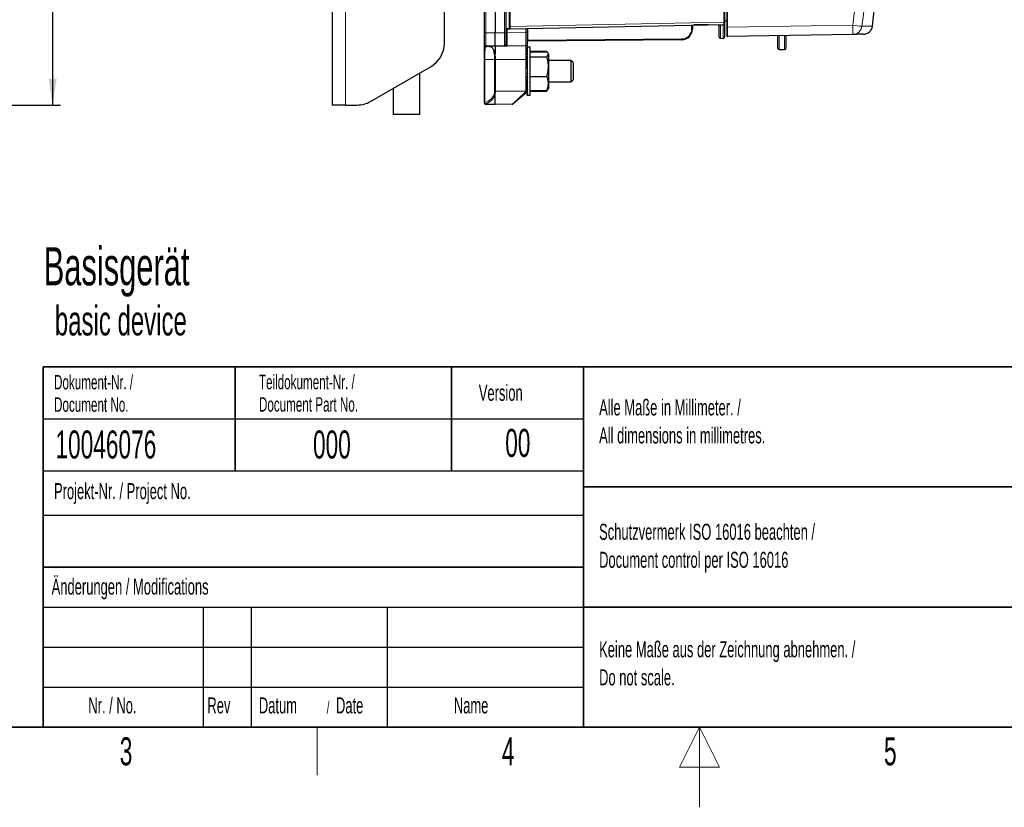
# Model space of a CAD drawing. Header units: millimetres. Extents: x 5 to 418, y 2 to 292.
# Tile 8 of 56: x 132 to 255, y 2 to 100. Entities that reach past the tile are written whole.
import ezdxf

# ---------------------------------------------------------------- set-up
doc = ezdxf.new("R2010")
doc.units = ezdxf.units.MM
doc.layers.add('SLD-0', color=7, linetype='Continuous')
doc.styles.add('SLDTEXTSTYLE0', font='TXT', dxfattribs={"width": 0.605})
doc.dimstyles.new('SLDDIMSTYLE0', dxfattribs={"dimtxt": 3.5, "dimasz": 3.302, "dimexe": 0, "dimexo": 0.0625, "dimgap": 0.875, "dimtad": 1, "dimlfac": 3, "dimrnd": 1e-09, "dimzin": 12, "dimdsep": 46, "dimtxsty": 'SLDTEXTSTYLE0', "dimsah": 1, "dimcen": 0.09, "dimadec": 0, "dimazin": 3, "dimtfac": 1, "dimtofl": 0, "dimtmove": 0, "dimatfit": 3, "dimfxl": 1, "dimfrac": 2, "dimtolj": 1, "dimtzin": 12, "dimarcsym": 0})

# ---------------------------------------------------------------- blocks, each defined once
blk = doc.blocks.new('_D_2')
at = {"layer": 'SLD-0', "color": 7}
for p, q in [((118.61, 264.7), (137.18, 264.7)), ((136.18, 264.7), (136.18, 89.7)), ((118.61, 89.7), (137.18, 89.7))]:
    blk.add_line(p, q, dxfattribs=at)
for centre, start, end in [((133.49, 175.84), 63.4349, 116.5651), ((133.49, 178.56), 243.4349, 296.5651)]:
    blk.add_arc(centre, 6.01, start, end, dxfattribs=at)
for points in [[(136.18, 264.7), (135.67, 261.39), (136.68, 261.39)], [(136.18, 89.7), (136.68, 93), (135.67, 93)]]:
    blk.add_solid(points, dxfattribs=at)
at = {"layer": 'SLD-0', "color": 7, "insert": (131.66, 173.19), "char_height": 3.5, "attachment_point": 1, "rotation": 90, "style": 'SLDTEXTSTYLE0'}
blk.add_mtext('525', dxfattribs=at)

msp = doc.modelspace()

# ---------------------------------------------------------------- linework, layer by layer
at = {"color": 7, "linetype": 'Continuous', "lineweight": 25}
for p, q in [((171.1264, 264.6963), (171.1264, 89.6963)), ((190.1264, 98.7165), (190.1264, 255.363)), ((191.4597, 255.363), (191.4597, 98.6961)), ((192.7931, 255.363), (192.7931, 98.7165)), ((193.2931, 99.5157), (193.2931, 255.0288)), ((185.1264, 97.3943), (185.1264, 118.6463)), ((220.1264, 112.2718), (220.1264, 100.0284)), ((220.4597, 99.4022), (220.4597, 111.9798)), ((220.061, 99.6951), (193.361, 99.1824)), ((219.9568, 99.6877), (216.2902, 99.7517)), ((220.3942, 100.1856), (220.1264, 100.1903)), ((220.1264, 100.0284), (220.1264, 99.7617)), ((220.1264, 99.7617), (220.1264, 98.19)), ((190.1264, 97.2167), (190.1264, 98.7165)), ((191.4597, 97.0297), (191.4597, 98.6961)), ((192.7931, 98.7165), (192.7931, 97.2167)), ((193.361, 99.1824), (192.861, 99.1728)), ((193.2931, 99.2604), (193.2931, 99.5157)), ((193.2931, 99.2604), (193.2934, 99.2529)), ((193.3604, 99.1824), (193.361, 99.1824)), ((195.4597, 99.2227), (195.4597, 98.763)), ((195.4597, 98.763), (195.4597, 97.2633)), ((216.1264, 99.6195), (216.1264, 99.1848)), ((219.4597, 98.1958), (219.4597, 99.5326)), ((220.4597, 98.3023), (220.4597, 99.4022)), ((236.1659, 98.5141), (220.5276, 98.2357)), ((238.5966, 99.5495), (238.5977, 99.5495)), ((190.1264, 97.1919), (190.1264, 97.2167)), ((195.4597, 97.2633), (195.4597, 95.363)), ((214.8047, 97.8515), (195.5606, 97.6835)), ((219.6235, 98.0291), (219.9568, 98.0233)), ((226.7931, 96.7937), (226.7931, 98.3472)), ((227.7931, 98.365), (227.7931, 96.7937)), ((190.1264, 95.363), (190.1264, 97.1919)), ((191.4597, 97.0297), (190.2902, 97.0501)), ((190.2902, 97.0244), (190.3015, 97.0245)), ((192.6293, 97.0501), (191.4597, 97.0297)), ((191.4597, 97.0297), (191.4597, 96.0732)), ((195.296, 97.0966), (192.9568, 97.0558)), ((195.4597, 96.9114), (195.4612, 96.9114)), ((195.4597, 96.9114), (195.4597, 96.9107)), ((195.4597, 96.9107), (195.4598, 96.8991)), ((195.4597, 96.899), (195.4597, 96.8983)), ((195.4597, 96.8983), (195.4997, 96.8983)), ((195.4597, 96.8983), (195.4605, 96.7836)), ((195.4597, 96.8765), (195.4599, 96.8765)), ((195.4597, 96.8765), (195.4603, 96.788)), ((195.4597, 96.8732), (195.46, 96.8351)), ((195.4597, 96.8351), (195.46, 96.8351)), ((195.4597, 96.8351), (195.4598, 96.8304)), ((195.4597, 96.8303), (195.46, 96.7868)), ((195.4597, 96.7855), (195.4598, 96.7836)), ((195.4597, 96.7836), (195.4997, 96.7836)), ((195.4597, 96.7836), (195.4613, 96.5592)), ((195.4597, 96.729), (195.4601, 96.729)), ((195.4597, 96.729), (195.4609, 96.5701)), ((195.4597, 96.7218), (195.4603, 96.6471)), ((195.4597, 96.6471), (195.4603, 96.6471)), ((195.4597, 96.6471), (195.4598, 96.6388)), ((195.4597, 96.6384), (195.4603, 96.566)), ((195.4597, 96.5623), (195.4598, 96.5592)), ((195.4597, 96.5592), (195.4997, 96.5592)), ((195.4597, 96.5592), (195.4622, 96.2337)), ((195.4597, 96.474), (195.4604, 96.474)), ((195.4597, 96.474), (195.4615, 96.2539)), ((195.4597, 96.4631), (195.4606, 96.3547)), ((195.4597, 96.3547), (195.4607, 96.3547)), ((195.4597, 96.3547), (195.4598, 96.3433)), ((195.4597, 96.3425), (195.4606, 96.2454)), ((195.4597, 96.2379), (195.4598, 96.2337)), ((195.4597, 96.2337), (195.4997, 96.2337)), ((195.4597, 96.2337), (195.4633, 95.8197)), ((195.4597, 96.1212), (195.4607, 96.1212)), ((195.4597, 96.1212), (195.4606, 96.025)), ((195.4597, 96.1071), (195.4605, 96.025)), ((195.4616, 96.025), (195.4597, 96.025)), ((195.4795, 96.913), (195.4678, 96.913)), ((195.8597, 96.913), (195.4795, 96.913)), ((195.8597, 91.8178), (195.8597, 96.913)), ((195.8597, 96.4315), (197.9329, 96.4315)), ((195.8597, 96.4078), (197.9329, 96.4078)), ((195.8597, 96.347), (197.9329, 96.347)), ((197.9329, 95.6968), (198.1264, 96.0219)), ((198.1264, 96.0963), (198.0817, 96.1737)), ((198.1264, 96.0963), (198.1264, 96.0219)), ((198.1264, 96.0219), (198.1264, 94.4881)), ((226.9597, 96.627), (227.6264, 96.627)), ((190.1264, 90.0267), (190.1264, 95.363)), ((195.4597, 95.8197), (195.4997, 95.8197)), ((195.4597, 95.8197), (195.4649, 95.3331)), ((195.4597, 95.363), (195.4597, 91.4297)), ((195.4597, 95.3331), (195.4997, 95.3331)), ((195.4597, 95.3331), (195.4657, 94.9154)), ((195.4597, 94.7925), (195.4997, 94.7925)), ((195.4597, 94.7925), (195.4657, 94.5357)), ((195.8597, 95.6968), (197.9329, 95.6968)), ((200.9431, 95.263), (198.1264, 95.263)), ((201.2097, 94.9963), (200.9431, 95.263)), ((200.9431, 95.263), (200.9431, 94.1439)), ((201.2097, 94.9963), (201.2097, 94.1011)), ((175.8999, 90.1429), (183.4597, 94.5076)), ((182.0597, 88.5297), (182.0597, 93.6993)), ((195.4597, 94.2188), (195.4997, 94.2188)), ((195.4597, 93.634), (195.4657, 93.722)), ((195.4597, 93.634), (195.4997, 93.634)), ((195.4657, 93.722), (195.4937, 93.722)), ((198.1264, 94.4881), (198.1264, 92.3959)), ((200.9431, 94.1439), (200.9431, 92.5963)), ((201.2097, 94.1011), (201.2097, 92.863)), ((195.4597, 93.0605), (195.4657, 93.3192)), ((195.4597, 93.0605), (195.4997, 93.0605)), ((195.4597, 92.5204), (195.4657, 92.9399)), ((195.4597, 92.5204), (195.4997, 92.5204)), ((195.4597, 92.0345), (195.4643, 92.4624)), ((195.4657, 93.3192), (195.4815, 93.3192)), ((195.4657, 92.9399), (195.4684, 92.9399)), ((195.8597, 93.2795), (197.9329, 93.2795)), ((198.1264, 92.5963), (200.9431, 92.5963)), ((198.1264, 92.3959), (198.1264, 91.763)), ((200.9431, 92.5963), (201.2097, 92.863)), ((178.7264, 91.7748), (178.7264, 88.5297)), ((195.4002, 91.2514), (193.7177, 89.8396)), ((195.4597, 92.0345), (195.4997, 92.0345)), ((195.4597, 91.6214), (195.463, 91.9978)), ((195.4597, 91.8343), (195.4616, 91.8343)), ((195.4597, 91.6256), (195.4616, 91.8343)), ((195.4597, 91.7381), (195.4606, 91.8343)), ((195.4597, 91.7522), (195.4605, 91.8343)), ((195.4597, 91.7522), (195.4599, 91.7522)), ((195.4597, 91.7381), (195.4607, 91.7381)), ((195.4597, 91.6256), (195.4598, 91.6256)), ((195.4597, 91.6214), (195.4997, 91.6214)), ((195.4597, 91.5168), (195.4606, 91.614)), ((195.4597, 91.3002), (195.462, 91.6003)), ((195.4597, 91.2971), (195.462, 91.6002)), ((195.4597, 91.5168), (195.4614, 91.5168)), ((195.4597, 91.5047), (195.4598, 91.516)), ((195.4597, 91.3962), (195.4606, 91.5092)), ((195.4597, 91.3853), (195.4607, 91.5085)), ((195.4597, 91.5047), (195.4606, 91.5047)), ((195.4597, 91.4297), (195.4597, 91.3791)), ((195.4597, 91.3962), (195.4598, 91.3962)), ((195.4597, 91.3853), (195.4604, 91.3853)), ((195.4597, 91.3002), (195.4598, 91.3002)), ((195.4597, 91.2971), (195.4997, 91.2971)), ((195.4597, 91.2209), (195.4603, 91.2934)), ((195.4597, 91.0758), (195.4612, 91.2869)), ((195.4597, 91.0738), (195.4612, 91.2868)), ((195.4597, 91.2209), (195.4608, 91.2209)), ((195.4597, 91.2123), (195.4598, 91.2205)), ((195.4597, 91.1376), (195.4603, 91.2174)), ((195.4597, 91.1303), (195.4604, 91.2171)), ((195.4597, 91.2123), (195.4603, 91.2123)), ((195.4597, 91.1376), (195.4598, 91.1376)), ((195.4597, 91.1303), (195.4601, 91.1303)), ((195.4597, 91.0758), (195.4598, 91.0758)), ((195.4597, 91.0738), (195.4997, 91.0738)), ((195.4597, 91.0291), (195.46, 91.0726)), ((195.4597, 90.9604), (195.4605, 91.0707)), ((195.4597, 90.961), (195.4605, 91.0707)), ((195.8597, 90.9463), (195.8597, 91.8178)), ((195.8597, 91.5124), (197.9329, 91.5124)), ((195.8597, 91.4516), (197.9329, 91.4516)), ((195.8597, 91.4278), (197.9329, 91.4278)), ((197.9329, 91.4516), (197.953, 91.5313)), ((197.9579, 91.492), (197.9329, 91.4516)), ((198.0252, 91.5878), (198.0817, 91.6856)), ((198.0817, 91.6856), (198.1264, 91.763)), ((190.1264, 89.9501), (190.1264, 90.0267)), ((191.4597, 89.763), (191.4597, 90.9891)), ((195.4597, 91.0291), (195.4602, 91.0291)), ((195.4597, 91.0243), (195.4598, 91.0289)), ((195.4597, 90.9862), (195.46, 91.0281)), ((195.4597, 90.9829), (195.4601, 91.028)), ((195.4597, 91.0243), (195.46, 91.0243)), ((195.4597, 90.9862), (195.4598, 90.9862)), ((195.4597, 90.9829), (195.4599, 90.9829)), ((195.4597, 90.9604), (195.4997, 90.9604)), ((195.4597, 90.9487), (195.4598, 90.9603)), ((195.4597, 90.9487), (195.4714, 90.9487)), ((195.4597, 90.9479), (195.4597, 90.9487)), ((195.4597, 90.9479), (195.4612, 90.9479)), ((195.4678, 90.9463), (195.4795, 90.9463)), ((195.4795, 90.9463), (195.8597, 90.9463)), ((172.7931, 89.6963), (171.1264, 89.6963)), ((172.7931, 89.6963), (174.2332, 89.6963)), ((191.4597, 89.763), (190.2902, 89.7834)), ((193.6134, 89.8006), (191.4597, 89.763)), ((182.0597, 88.5297), (178.7264, 88.5297))]:
    msp.add_line(p, q, dxfattribs=at)
at = {"color": 7, "linetype": 'Continuous', "lineweight": 18}
for p, q in [((172.7931, 264.6963), (172.7931, 89.6963)), ((190.2902, 255.363), (190.2902, 98.7165)), ((192.6293, 98.7165), (192.6293, 255.363)), ((193.2264, 99.2604), (193.2264, 255.0297)), ((193.3609, 255.0288), (193.3609, 99.5157)), ((192.8597, 124.3906), (192.8597, 99.2395)), ((220.0609, 100.0284), (220.0609, 112.2718)), ((220.5276, 111.9798), (220.5276, 99.4022)), ((193.3609, 99.5157), (220.0609, 100.0284)), ((219.6235, 99.6926), (219.6235, 98.0291)), ((219.9568, 99.6867), (219.7837, 99.6898)), ((219.9568, 98.0233), (219.9568, 99.6867)), ((220.0609, 100.0284), (220.1264, 100.0284)), ((220.5276, 99.4022), (236.1659, 99.6806)), ((190.2902, 98.7165), (190.1264, 98.7165)), ((190.2902, 98.7165), (191.4597, 98.6961)), ((191.4597, 98.6961), (192.6293, 98.7165)), ((192.7931, 98.7165), (192.6293, 98.7165)), ((192.8597, 99.2395), (192.7931, 99.2395)), ((192.7931, 98.7222), (192.9568, 98.7222)), ((192.8597, 99.2395), (193.2271, 99.2465)), ((192.8597, 99.2395), (192.861, 99.1728)), ((192.9568, 99.1747), (192.9568, 98.7222)), ((192.9568, 98.7222), (195.296, 98.763)), ((193.2271, 99.2465), (193.2264, 99.2604)), ((193.2931, 99.2604), (193.2264, 99.2604)), ((193.2934, 99.2529), (193.2271, 99.2465)), ((193.2931, 99.5157), (193.3609, 99.5157)), ((193.3611, 99.1827), (193.3604, 99.1824)), ((195.296, 98.763), (195.296, 99.2196)), ((195.296, 98.763), (195.4597, 98.763)), ((195.5606, 99.2247), (195.5606, 97.7835)), ((216.0273, 99.1848), (216.0273, 99.6176)), ((216.1264, 99.1848), (216.0273, 99.1848)), ((220.4597, 99.4022), (220.5276, 99.4022)), ((195.4597, 97.7835), (195.5606, 97.7835)), ((195.5606, 97.7835), (214.8047, 97.9515)), ((226.9597, 98.3502), (226.9597, 96.627)), ((227.6264, 96.627), (227.6264, 98.3621)), ((190.2902, 97.0501), (190.2902, 97.0244)), ((195.296, 95.363), (195.296, 97.0966)), ((190.1859, 95.363), (190.1264, 95.363)), ((191.412, 95.363), (190.1859, 95.363)), ((190.1859, 95.363), (190.1859, 90.0267)), ((191.412, 95.363), (191.522, 95.363)), ((191.412, 91.4297), (191.412, 95.363)), ((195.296, 95.363), (191.522, 95.363)), ((191.522, 95.363), (191.522, 91.4297)), ((195.296, 95.363), (195.4597, 95.363)), ((195.296, 91.4297), (195.296, 95.363)), ((191.412, 91.4297), (191.522, 91.4297)), ((191.522, 91.4297), (195.296, 91.4297)), ((195.296, 91.3732), (195.296, 91.4297)), ((195.296, 91.4297), (195.4597, 91.4297)), ((190.1859, 90.0267), (190.1264, 90.0267)), ((190.2902, 89.8687), (190.2902, 89.7834))]:
    msp.add_line(p, q, dxfattribs=at)
at = {"color": 7, "linetype": 'Continuous', "lineweight": 18, "flags": 128}
for points in [[(220.0089, 99.6941), (219.9898, 99.6894), (219.9568, 99.6867)], [(219.9584, 99.6931), (219.958, 99.6908), (219.9568, 99.6877)]]:
    msp.add_lwpolyline(points, dxfattribs=at)
at = {"color": 7, "linetype": 'Continuous', "lineweight": 25, "flags": 128}
msp.add_lwpolyline([(220.0054, 99.694), (219.9898, 99.6904), (219.9568, 99.6877)], dxfattribs=at)
at = {"color": 7, "linetype": 'Continuous', "lineweight": 25}
for centre, radius, start, end in [((219.2931, 99.5326), 0.1667, 0, 63.540266), ((220.0597, 99.7617), 0.0667, 271.1, 0), ((220.3931, 100.119), 0.0667, 0, 89), ((192.8597, 99.2395), 0.0667, 180, 271.1), ((214.7931, 99.1848), 1.3333, 270.5, 0), ((237.4582, 99.704), 1.1667, 271.02, 352.238779), ((181.7931, 97.3943), 3.3333, 300, 0), ((190.2931, 97.2167), 0.1667, 180, 269), ((192.6264, 97.2167), 0.1667, 271, 0), ((195.2931, 97.2633), 0.1667, 271, 0), ((195.5597, 97.7835), 0.1, 180, 270.5), ((219.6264, 98.1958), 0.1667, 180, 269), ((219.9597, 98.19), 0.1667, 269, 360), ((220.5264, 98.3023), 0.0667, 180, 271.02), ((226.9597, 96.7937), 0.1667, 180, 270), ((227.6264, 96.7937), 0.1667, 270, 0), ((195.2931, 91.3791), 0.1667, 310, 0), ((174.2332, 93.0297), 3.3333, 270, 300), ((190.2931, 89.9501), 0.1667, 180, 269), ((193.6105, 89.9672), 0.1667, 271, 310)]:
    msp.add_arc(centre, radius, start, end, dxfattribs=at)
at = {"color": 7, "linetype": 'Continuous', "lineweight": 18}
for centre, radius, start, end in [((216.9088, -46.3604), 147.3052, 82.044243, 82.488293), ((219.7205, 99.0963), 16.4557, 357.972406, 2.034732), ((193.3087, 99.1564), 0.0395, 64.707303, 117.804197), ((193.3597, 99.2493), 0.0667, 239.163538, 271.13854), ((214.794, 99.1848), 1.2333, 270.5, 0), ((236.1434, 99.6774), 1.1635, 271.111584, 352.570875), ((192.6956, 97.7335), 2.8654, 359.000202, 0.999798), ((211.9397, 97.9015), 2.8654, 359.000202, 0.999798), ((195.3364, 92.5301), 1.1576, 267.999162, 276.11637), ((198.5678, 94.0676), 4.2385, 219.471893, 221.638927), ((190.2887, 90.0311), 0.1623, 181.529429, 270.519217), ((190.3847, 90.0445), 0.1995, 185.092219, 241.726732)]:
    msp.add_arc(centre, radius, start, end, dxfattribs=at)
for centre, major_axis, ratio, start_param, end_param in [((220.0597, 100.0285), (-0.0013, 0.3334), 0.00358125, 3.14164767, 4.71210009), ((220.3931, 100.3523), (-0.0012, 0.1667), 0.00711523, 1.57031176, 3.14141876), ((190.2931, 98.717), (0.0029, 1.6669), 0.00174454, 1.57107351, 3.14156525), ((192.6264, 98.717), (-0.0029, 1.6669), 0.00174454, 3.14162006, 4.7121118), ((192.9597, 98.7228), (0.0029, 1.667), 0.00174433, 1.57113441, 3.14162615), ((193.3597, 99.2491), (0.1333, 0.0026), 0.5, 4.18878153, 4.71238898), ((193.3597, 99.5158), (-0.0013, 0.3334), 0.00358125, 3.1795805, 4.71210009), ((195.2931, 98.7635), (-0.0029, 1.6669), 0.00174454, 3.14162006, 4.7121118), ((220.5264, 99.4025), (-0.0012, 1.1668), 0.00101322, 3.14160966, 4.71209021), ((190.2931, 95.363), (0, 1.6667), 0.06427876, 0, 1.57079633), ((189.5877, 91.4297), (1.8243, 0), 0.83891806, 6.02730976, 6.28318531), ((189.6621, 91.4297), (1.7524, 0), 0.83891806, 5.01595575, 6.01656388)]:
    msp.add_ellipse(centre, major_axis=major_axis, ratio=ratio, start_param=start_param, end_param=end_param, dxfattribs=at)
at = {"color": 7, "linetype": 'Continuous', "lineweight": 25}
for major_axis, ratio, start_param, end_param in [((-0.0402, 2.9833), 0.06705416, 5.9866508, 6.18300035), ((-0.0786, 2.9833), 0.06311637, 5.78954199, 5.98589153), ((-0.1139, 2.9833), 0.05674406, 5.59268875, 5.78903829), ((0.1135, 2.9833), 0.05682856, 0.66829093, 0.68827977), ((-0.1448, 2.9833), 0.04819599, 5.39616703, 5.59251657), ((-0.0002, 2.9833), 0.06839525, 6.18389891, 6.28318011), ((-0.17, 2.9833), 0.0378128, 5.20000137, 5.39635091), ((-0.1887, 2.9833), 0.02599983, 5.00416209, 5.20051163), ((-0.2002, 2.9833), 0.01320955, 4.80857086, 5.0049204), ((-0.1326, 2.0953), 0.02599983, 5.13517183, 5.20051163), ((-0.204, 2.9833), 0.00007532, 1.47372283, 1.67007238), ((-0.2001, 2.9833), 0.01335738, 1.66918154, 1.86553108), ((-0.1406, 2.0953), 0.01320955, 4.84993309, 5.0049204), ((-0.1886, 2.9833), 0.0261393, 1.86477498, 2.06112452), ((-0.1698, 2.9833), 0.03793859, 2.06061758, 2.25696712), ((-0.1445, 2.9833), 0.04830326, 2.25678719, 2.45313673), ((-0.1135, 2.9833), 0.05682856, 2.45331288, 2.64966242), ((-0.0782, 2.9833), 0.06317471, 2.65016952, 2.84651906), ((-0.0398, 2.9833), 0.06708395, 2.84728061, 3.04363015), ((0.0002, 2.9833), 0.06839525, 3.04452951, 3.14159785), ((0.012, 2.9833), 0.06827724, 3.10218128, 3.14186691)]:
    msp.add_ellipse((195.4797, 93.9297), major_axis=major_axis, ratio=ratio, start_param=start_param, end_param=end_param, dxfattribs=at)
at = {"color": 7, "linetype": 'Continuous', "lineweight": 18}
for points, knots in [([(236.1659, 99.6806), (236.9339, 105.6823), (238.2805, 116.2059), (239.8705, 131.2921), (241.1199, 144.9111), (242.1657, 158.547), (243.0062, 172.1631), (243.6599, 185.7596), (243.9274, 194.8088), (244.0611, 199.334)], [0, 0, 0, 0, 0.18148944, 0.31823377, 0.45500765, 0.59171048, 0.72844284, 0.86420696, 1, 1, 1, 1]), ([(245.1996, 199.2061), (245.0658, 194.6923), (244.7982, 185.6646), (244.145, 172.0845), (243.3044, 158.4672), (242.2573, 144.8148), (241.0064, 131.1784), (239.4144, 116.0734), (238.0661, 105.5361), (237.2971, 99.527)], [0, 0, 0, 0, 0.13542014, 0.27084027, 0.40769242, 0.54454456, 0.68143826, 0.81833195, 1, 1, 1, 1]), ([(219.5739, 99.6857), (219.5669, 99.6833), (219.5441, 99.6756), (219.5164, 99.6565), (219.4786, 99.6179), (219.4623, 99.5745), (219.4604, 99.543), (219.4597, 99.5326)], [0, 0, 0, 0, 0.04664278, 0.15161212, 0.36309656, 0.78757662, 1, 1, 1, 1]), ([(193.2903, 99.1913), (193.2865, 99.1926), (193.2724, 99.1973), (193.2529, 99.2082), (193.2362, 99.2248), (193.2291, 99.2377), (193.2276, 99.2444), (193.2271, 99.2465)], [0, 0, 0, 0, 0.14405296, 0.53098615, 0.77907523, 0.93071992, 1, 1, 1, 1]), ([(193.2942, 99.1901), (193.294, 99.1901), (193.2927, 99.1905), (193.2914, 99.191), (193.2903, 99.1913)], [0, 0, 0, 0, 0.17009397, 1, 1, 1, 1]), ([(193.3256, 99.1921), (193.3259, 99.1918), (193.3263, 99.1915), (193.3267, 99.1911), (193.3268, 99.1911)], [0, 0, 0, 0, 0.80836348, 1, 1, 1, 1]), ([(237.2971, 99.527), (237.4621, 99.5298), (237.792, 99.5355), (238.175, 99.5422), (238.4538, 99.547), (238.6013, 99.5495), (238.5978, 99.5495), (238.5966, 99.5495)], [0, 0, 0, 0, 0.20296151, 0.40598744, 0.64170784, 0.87752819, 1, 1, 1, 1]), ([(192.7931, 97.2167), (192.803, 97.1809), (192.8226, 97.1103), (192.8946, 97.0641), (192.9384, 97.0558), (192.9549, 97.0558), (192.9565, 97.0558), (192.9568, 97.0558)], [0, 0, 0, 0, 0.39487708, 0.77773287, 0.97829235, 0.99559397, 1, 1, 1, 1]), ([(191.412, 95.363), (191.4065, 95.5416), (191.3954, 95.8992), (191.3102, 96.376), (191.2176, 96.6595), (191.1594, 96.7759), (191.1467, 96.8014)], [0, 0, 0, 0, 0.30090341, 0.60233255, 0.91294008, 1, 1, 1, 1]), ([(191.4597, 96.0732), (191.4702, 96.0121), (191.5081, 95.7896), (191.5162, 95.5424), (191.522, 95.363)], [0, 0, 0, 0, 0.27424407, 1, 1, 1, 1]), ([(191.522, 91.4297), (191.5158, 91.3167), (191.5075, 91.1657), (191.4693, 91.0246), (191.4597, 90.9891)], [0, 0, 0, 0, 0.748092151, 1, 1, 1, 1]), ([(193.6134, 89.8006), (193.6139, 89.801), (193.6153, 89.8024), (193.6286, 89.8148), (193.6525, 89.8371), (193.6881, 89.8702), (193.7375, 89.9163), (193.7935, 89.9686), (193.8554, 90.0263), (193.9524, 90.1169), (194.0914, 90.2466), (194.2504, 90.3952), (194.4309, 90.5638), (194.5877, 90.7104), (194.741, 90.8538), (194.8768, 90.9808), (195.0428, 91.1361), (195.1831, 91.2674), (195.2677, 91.3467), (195.296, 91.3732)], [0, 0, 0, 0, 0.02719705, 0.08207389, 0.10978885, 0.14850761, 0.21825287, 0.24910937, 0.28071027, 0.3516717, 0.43522422, 0.51724425, 0.60041864, 0.70189867, 0.73869337, 0.81258602, 0.88711518, 0.96226969, 1, 1, 1, 1]), ([(191.4571, 91.0001), (191.441, 90.9505), (191.4086, 90.8508), (191.3469, 90.72), (191.2803, 90.6038), (191.2045, 90.4928), (191.1276, 90.3984), (191.034, 90.2989), (190.9294, 90.2037), (190.8202, 90.1218), (190.7295, 90.0632), (190.6596, 90.0223), (190.5883, 89.9849), (190.5032, 89.945), (190.404, 89.9045), (190.3282, 89.8807), (190.2902, 89.8687)], [0, 0, 0, 0, 0.07998502, 0.16086389, 0.22898615, 0.29773652, 0.38473214, 0.43730275, 0.53714803, 0.63783009, 0.68845261, 0.73972394, 0.79121386, 0.842771, 0.92128289, 1, 1, 1, 1]), ([(191.3526, 91.0423), (191.3555, 91.0408), (191.3638, 91.0364), (191.379, 91.0291), (191.4007, 91.0197), (191.4269, 91.0096), (191.4469, 91.0033), (191.4571, 91.0001)], [0, 0, 0, 0, 0.10057979, 0.28699563, 0.4768802, 0.73376109, 1, 1, 1, 1])]:
    msp.add_open_spline(points, degree=3, knots=knots, dxfattribs=at)
at = {"color": 7, "linetype": 'Continuous', "lineweight": 25}
for points, knots in [([(238.6074, 99.5481), (239.433, 106.0368), (241.1107, 119.2216), (243.0292, 138.1373), (243.9635, 150.5712), (244.392, 156.274)], [0, 0, 0, 0, 0.34408145, 0.69916457, 1, 1, 1, 1]), ([(193.2934, 99.2529), (193.2946, 99.2458), (193.2971, 99.231), (193.3064, 99.2114), (193.3162, 99.1989), (193.3236, 99.1935), (193.3256, 99.1921)], [0, 0, 0, 0, 0.23624902, 0.49378398, 0.86823696, 1, 1, 1, 1]), ([(193.3268, 99.1911), (193.3225, 99.1924), (193.314, 99.1952), (193.3032, 99.1933), (193.2966, 99.1911), (193.2951, 99.1904), (193.2942, 99.1901)], [0, 0, 0, 0, 0.43285049, 0.86569222, 0.9240904, 1, 1, 1, 1]), ([(193.3268, 99.1911), (193.327, 99.191), (193.3274, 99.1908), (193.3281, 99.1904), (193.3285, 99.1902), (193.3287, 99.1901)], [0, 0, 0, 0, 0.37223524, 0.74705764, 1, 1, 1, 1]), ([(193.3604, 99.1824), (193.3603, 99.1824), (193.3602, 99.1824), (193.3597, 99.1824), (193.3591, 99.1824), (193.3579, 99.1824), (193.3559, 99.1825), (193.351, 99.1829), (193.3437, 99.1841), (193.3366, 99.1864), (193.3316, 99.1886), (193.3297, 99.1896), (193.3287, 99.1901)], [0, 0, 0, 0, 0.01617736, 0.03296848, 0.05715033, 0.081943, 0.1605043, 0.240882, 0.52207331, 0.81063185, 0.90520351, 1, 1, 1, 1]), ([(237.4621, 98.5372), (237.4638, 98.5372), (237.4685, 98.5373), (237.3193, 98.5347), (237.0408, 98.5297), (236.6592, 98.5229), (236.3304, 98.517), (236.1659, 98.5141)], [0, 0, 0, 0, 0.13852315, 0.36993362, 0.60144213, 0.80068951, 1, 1, 1, 1]), ([(190.2902, 97.0244), (190.2856, 97.0246), (190.2764, 97.025), (190.2626, 97.027), (190.2489, 97.0302), (190.2355, 97.0345), (190.2226, 97.0399), (190.2103, 97.0463), (190.1984, 97.0538), (190.1835, 97.0651), (190.1701, 97.0782), (190.1585, 97.0928), (190.1506, 97.1045), (190.1439, 97.1168), (190.1381, 97.1297), (190.1334, 97.1431), (190.1297, 97.1574), (190.1273, 97.1727), (190.1265, 97.1844), (190.1264, 97.1908), (190.1264, 97.1919)], [0, 0, 0, 0, 0.05291093, 0.10619059, 0.16063227, 0.21547489, 0.26857618, 0.32204757, 0.37609054, 0.43091515, 0.537374, 0.59197967, 0.64698044, 0.70041368, 0.75421489, 0.80917406, 0.86453237, 0.9258104, 0.98764234, 1, 1, 1, 1]), ([(190.3015, 97.0245), (190.3611, 97.0262), (190.4723, 97.0294), (190.6191, 97.0302), (190.7343, 97.0276), (190.8226, 97.0208), (190.9347, 96.9991), (191.0369, 96.9413), (191.1088, 96.8498), (191.1467, 96.8014)], [0, 0, 0, 0, 0.14850177, 0.27703924, 0.35651959, 0.42130136, 0.50248677, 0.7371621, 1, 1, 1, 1]), ([(191.1467, 96.8014), (191.183, 96.7421), (191.2517, 96.6299), (191.351, 96.3942), (191.4083, 96.2002), (191.4453, 96.0792), (191.4511, 96.0649), (191.4529, 96.0612), (191.4539, 96.0595), (191.4547, 96.0583), (191.4554, 96.0575), (191.456, 96.057), (191.4564, 96.0568), (191.4568, 96.0568), (191.4572, 96.0568), (191.4576, 96.0571), (191.4582, 96.0579), (191.4594, 96.0617), (191.4597, 96.067), (191.4597, 96.0716), (191.4597, 96.0732)], [0, 0, 0, 0, 0.310694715, 0.587260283, 0.930054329, 0.966265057, 0.97417969, 0.97681762, 0.97865829, 0.979932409, 0.981148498, 0.981731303, 0.982188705, 0.982502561, 0.982817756, 0.983195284, 0.983841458, 0.985874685, 0.995260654, 1, 1, 1, 1]), ([(192.9568, 97.0558), (192.9562, 97.0558), (192.9231, 97.0552), (192.8328, 97.0536), (192.6836, 97.051), (192.648, 97.0504), (192.6293, 97.0501)], [0, 0, 0, 0, 0.00405609, 0.21151873, 0.58511819, 1, 1, 1, 1]), ([(198.1264, 96.0219), (198.1262, 96.0296), (198.1253, 96.0626), (198.1138, 96.1082), (198.0909, 96.1587), (198.0685, 96.1965), (198.0411, 96.2343), (198.0092, 96.272), (197.9733, 96.3097), (197.9464, 96.3345), (197.9329, 96.347)], [0, 0, 0, 0, 0.07003681, 0.29997549, 0.41522569, 0.53148023, 0.6478632, 0.76502231, 0.88247193, 1, 1, 1, 1]), ([(198.1264, 94.4881), (198.1262, 94.5168), (198.1244, 94.7337), (198.0822, 95.1428), (197.983, 95.511), (197.9329, 95.6968)], [0, 0, 0, 0, 0.07007691, 0.53077766, 1, 1, 1, 1]), ([(197.9329, 93.2795), (197.9736, 93.4262), (198.0278, 93.622), (198.0743, 93.8721), (198.0971, 94.0242), (198.1138, 94.178), (198.1244, 94.3328), (198.1257, 94.4363), (198.1264, 94.4881)], [0, 0, 0, 0, 0.3711681, 0.4952891, 0.6209688, 0.74683251, 0.87330401, 1, 1, 1, 1]), ([(198.1264, 92.3959), (198.1258, 92.4321), (198.1246, 92.5046), (198.113, 92.6332), (198.0897, 92.7814), (198.0493, 92.9486), (197.9974, 93.115), (197.9544, 93.2246), (197.9329, 93.2795)], [0, 0, 0, 0, 0.12108869, 0.2423776, 0.43065069, 0.61966307, 0.80953479, 1, 1, 1, 1]), ([(197.9329, 91.5124), (197.9458, 91.5446), (197.9715, 91.6092), (198.0094, 91.7162), (198.0436, 91.8264), (198.0803, 91.9685), (198.1047, 92.0978), (198.1189, 92.2209), (198.1252, 92.3083), (198.126, 92.3667), (198.1264, 92.3959)], [0, 0, 0, 0, 0.11213234, 0.22432801, 0.3688057, 0.48943156, 0.70736137, 0.80464729, 0.90227135, 1, 1, 1, 1]), ([(198.0813, 91.6859), (198.0769, 91.6782), (198.0653, 91.6579), (198.041, 91.625), (198.0092, 91.5873), (197.9733, 91.5497), (197.9464, 91.5248), (197.9329, 91.5124)], [0, 0, 0, 0, 0.13087059, 0.34676727, 0.56410372, 0.78197909, 1, 1, 1, 1]), ([(191.4597, 90.9891), (191.4597, 90.9902), (191.4597, 90.9931), (191.4594, 90.9966), (191.4583, 90.9991), (191.4577, 90.9998), (191.4572, 91), (191.4571, 91.0001)], [0, 0, 0, 0, 0.28260119, 0.75749731, 0.88495329, 0.95078514, 1, 1, 1, 1])]:
    msp.add_open_spline(points, degree=3, knots=knots, dxfattribs=at)
at = {"layer": 'SLD-0', "lineweight": 35}
for p, q in [((135, 57), (408, 57)), ((135, 57), (135, 12)), ((159, 57), (159, 44)), ((186, 57), (186, 44)), ((202.5, 57), (202.5, 12)), ((202.5, 42), (259, 42)), ((135, 32), (202.5, 32)), ((202.5, 27), (259, 27)), ((26, 12), (408, 12)), ((135, 12), (408, 12))]:
    msp.add_line(p, q, dxfattribs=at)
at = {"layer": 'SLD-0'}
for p, q in [((135, 50.5), (202.5, 50.5)), ((135, 38.5), (202.5, 38.5)), ((135, 27), (202.5, 27)), ((155, 27), (155, 12)), ((161, 27), (161, 12)), ((178, 27), (178, 12)), ((135, 22), (202.5, 22)), ((135, 17), (202.5, 17))]:
    msp.add_line(p, q, dxfattribs=at)
at = {"layer": 'SLD-0', "lineweight": 25}
msp.add_line((135, 44), (202.5, 44), dxfattribs=at)
at = {"layer": 'SLD-0', "lineweight": 18}
for p, q in [((169.25, 6), (169.25, 12)), ((217, 12), (214.5, 7)), ((217, 2), (217, 12)), ((219.5, 7), (217, 12)), ((214.5, 7), (219.5, 7))]:
    msp.add_line(p, q, dxfattribs=at)

# ---------------------------------------------------------------- texts
at = {"layer": 'SLD-0', "color": 7, "attachment_point": 1, "style": 'SLDTEXTSTYLE0'}
for s, insert, char_height in [('Basisgerät', (135.0669, 71.9463), 4.7625), ('basic device', (136.4559, 64.6282), 3.704167)]:
    msp.add_mtext(s, dxfattribs=dict(at, insert=insert, char_height=char_height))
at = {"layer": 'SLD-0', "style": 'SLDTEXTSTYLE0'}
for s, insert, char_height, attachment_point in [('Dokument-Nr. /', (136.354, 55.9891), 1.8, 1), ('Teildokument-Nr. /', (161.9554, 56.0073), 1.8, 1), ('Version', (189.4285, 54.7601), 2, 1), ('Document No.', (136.354, 53.1891), 1.8, 1), ('Document Part No.', (161.9554, 53.2073), 1.8, 1), ('Alle Maße in Millimeter. /', (204.464, 52.9388), 2, 1), ('00', (194.3073, 49.2527), 3.5, 2), ('All dimensions in millimetres.', (204.464, 49.4388), 2, 1), ('10046076', (136.5297, 49.0581), 3.5, 1), ('000', (168.711, 49.0581), 3.5, 1), ('Projekt-Nr. / Project No.', (136.3454, 42.4834), 2, 1), ('Schutzvermerk ISO 16016 beachten /', (204.464, 37.4058), 2, 1), ('Document control per ISO 16016', (204.464, 33.9058), 2, 1), ('Änderungen / Modifications', (136.0531, 30.5619), 2, 1), ('Keine Maße aus der Zeichnung abnehmen. /', (204.464, 22.729), 2, 1), ('Do not scale.', (204.464, 19.229), 2, 1), ('Nr. / No.', (140.6365, 15.7244), 2, 1), ('Rev', (155.5183, 15.7244), 2, 1), ('Datum', (161.9462, 15.7244), 2, 1), ('/', (170.4292, 15.2243), 1.5, 1), ('Date', (171.5854, 15.7244), 2, 1), ('Name', (186.3108, 15.729), 2, 1), ('3', (145.3527, 10.743), 3.5, 2), ('4', (193.1027, 10.743), 3.5, 2), ('5', (240.8527, 10.743), 3.5, 2)]:
    msp.add_mtext(s, dxfattribs=dict(at, insert=insert, char_height=char_height, attachment_point=attachment_point))

# ---------------------------------------------------------------- dimensions: what is measured, and where the dimension line sits
at = {"layer": 'SLD-0', "color": 7}
dim = msp.add_linear_dim(base=(136.1756, 89.6963), p1=(118.6092, 264.6963), p2=(118.6092, 89.6963), angle=90, text='(<>)', dimstyle='SLDDIMSTYLE0', dxfattribs=at)
dim.commit()
dim.dimension.update_dxf_attribs({"geometry": '_D_2', "text_midpoint": (136.1756, 177.1963), "dimtype": 160})

doc.saveas('drawing.dxf')
